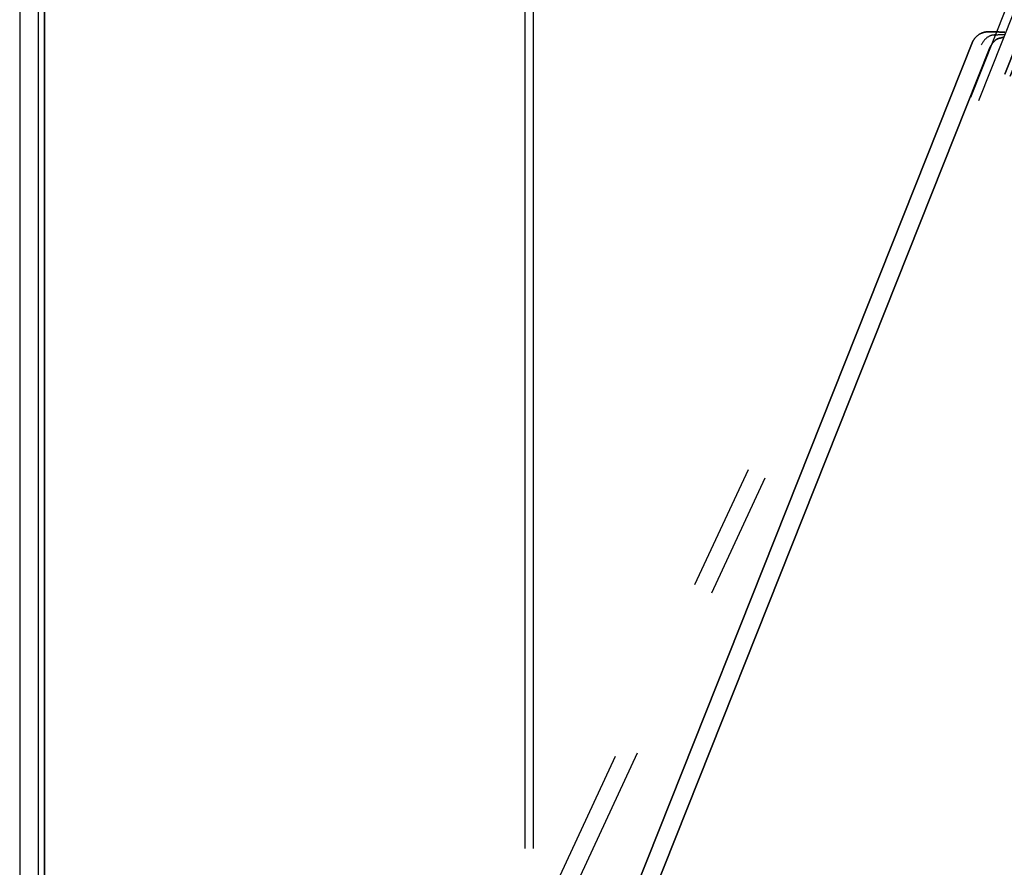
# Model space of a CAD drawing. Header units: millimetres. Extents: x -1690 to 192, y -898 to 54.
# Tile 46 of 256: x -1679 to -1601, y -801 to -734. Entities that reach past the tile are written whole.
import ezdxf

# ---------------------------------------------------------------- set-up
doc = ezdxf.new("R2010")
doc.units = ezdxf.units.MM
doc.header["$MEASUREMENT"] = 0
doc.layers.add('OVIDIO 186x93x72h', color=7, linetype='Continuous')

msp = doc.modelspace()

# ---------------------------------------------------------------- linework, layer by layer
at = {"layer": 'OVIDIO 186x93x72h'}
for points in [[(-1678.93964009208, -422.0917422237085), (-1678.93964009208, -871.7711674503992)], [(-1677.479766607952, -422.0917422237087), (-1677.479766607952, -871.7713160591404)], [(-1676.993142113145, -871.7711674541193), (-1676.993142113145, -422.0917422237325)], [(-1676.993142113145, -422.0917422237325), (-1676.993142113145, -871.7711674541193)], [(-1639.058389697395, -422.0917422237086), (-1639.058389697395, -799.1158170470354)], [(-1638.38756930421, -422.0917422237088), (-1638.38756930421, -799.1158170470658)]]:
    msp.add_lwpolyline(points, dxfattribs=at)
at = {"layer": 'OVIDIO 186x93x72h', "extrusion": (1, 0, 0)}
for points in [[(-871.3916359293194, 715.0847275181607), (-422.0917422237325, 715.0847275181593)], [(-422.0917422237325, 715.0847275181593), (-871.3916359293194, 715.0847275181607)], [(-422.0917422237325, 717.373581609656), (-871.7711674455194, 717.3735813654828)], [(-871.7711674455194, 717.3735813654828), (-422.0917422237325, 717.373581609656)]]:
    msp.add_lwpolyline(points, dxfattribs=at)
at = {"layer": 'OVIDIO 186x93x72h', "extrusion": (0.9999999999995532, -9.452204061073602e-07, 0)}
for points in [[(-871.3932212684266, 716.4263683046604), (-422.093327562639, 716.4272176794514)], [(-422.093327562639, 716.4272176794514), (-871.3932212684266, 716.4263683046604)]]:
    msp.add_lwpolyline(points, dxfattribs=at)
at = {"layer": 'OVIDIO 186x93x72h', "extrusion": (0.1089792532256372, 0.2028516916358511, 0.9731262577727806)}
for points in [[(1065.689741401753, 1523.748465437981), (1065.689741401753, 1684.404309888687)], [(1065.689741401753, 1684.404309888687), (1065.689741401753, 1523.748465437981)]]:
    msp.add_lwpolyline(points, dxfattribs=at)
at = {"layer": 'OVIDIO 186x93x72h', "extrusion": (0.1089792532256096, 0.2028516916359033, 0.9731262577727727)}
msp.add_lwpolyline([(1065.394271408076, 1684.40430988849), (1065.394271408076, 1523.748465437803)], dxfattribs=at)
at = {"layer": 'OVIDIO 186x93x72h', "extrusion": (0.1089792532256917, 0.2028516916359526, 0.9731262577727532)}
for points in [[(1065.098801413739, 1523.74846543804), (1065.098801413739, 1684.40430988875)], [(1065.098801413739, 1684.40430988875), (1065.098801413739, 1523.74846543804)]]:
    msp.add_lwpolyline(points, dxfattribs=at)
at = {"layer": 'OVIDIO 186x93x72h', "extrusion": (-0.04567751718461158, -0.1148807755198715, 0.9923285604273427)}
msp.add_lwpolyline([(-1217.019655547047, -1289.919846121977), (-1217.019655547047, -1181.005070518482)], dxfattribs=at)
at = {"layer": 'OVIDIO 186x93x72h', "extrusion": (0.1806448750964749, 0.9479354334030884, 0.2622705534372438)}
for points in [[(1436.455943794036, 921.4674810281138), (1435.574217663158, 922.680971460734)], [(1435.574217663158, 922.680971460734), (1436.455943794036, 921.4674810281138)]]:
    msp.add_lwpolyline(points, dxfattribs=at)
at = {"layer": 'OVIDIO 186x93x72h', "extrusion": (0.1806448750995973, 0.9479354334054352, 0.2622705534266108)}
msp.add_lwpolyline([(1436.455943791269, 921.4674810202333), (1435.574217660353, 922.680971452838)], dxfattribs=at)
at = {"layer": 'OVIDIO 186x93x72h', "extrusion": (-0.04567751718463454, -0.1148807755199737, 0.9923285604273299)}
msp.add_lwpolyline([(-1216.332229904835, -1289.919846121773), (-1216.332229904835, -1181.00406125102)], dxfattribs=at)
at = {"layer": 'OVIDIO 186x93x72h', "extrusion": (-0.04567751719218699, -0.1148807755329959, 0.9923285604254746)}
for points in [[(-1215.188166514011, -1180.35134181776), (-1215.188166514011, -1287.207194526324)], [(-1215.188166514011, -1287.207194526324), (-1215.188166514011, -1180.35134181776)]]:
    msp.add_lwpolyline(points, dxfattribs=at)
at = {"layer": 'OVIDIO 186x93x72h', "extrusion": (-0.04567751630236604, -0.1148807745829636, 0.9923285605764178)}
for points in [[(-1214.731533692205, -1180.35133819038), (-1214.731533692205, -1287.207190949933)], [(-1214.731533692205, -1287.207190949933), (-1214.731533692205, -1180.35133819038)]]:
    msp.add_lwpolyline(points, dxfattribs=at)
at = {"layer": 'OVIDIO 186x93x72h', "extrusion": (0.108988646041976, 0.2028662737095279, 0.9731221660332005)}
for points in [[(1064.680645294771, 1525.226959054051), (1064.680645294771, 1533.270675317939)], [(1064.680645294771, 1533.270675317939), (1064.680645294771, 1525.226959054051)]]:
    msp.add_lwpolyline(points, dxfattribs=at)
at = {"layer": 'OVIDIO 186x93x72h', "extrusion": (-0.276088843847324, 0.1226098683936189, 0.9532794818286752)}
for points in [[(1322.970116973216, -906.1674511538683), (1322.970116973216, -907.6674511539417)], [(1322.970116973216, -907.6674511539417), (1322.970116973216, -906.1674511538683)]]:
    msp.add_lwpolyline(points, dxfattribs=at)
at = {"layer": 'OVIDIO 186x93x72h', "extrusion": (0.3152635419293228, 0.9259244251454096, 0.2080212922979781)}
msp.add_lwpolyline([(1280.745959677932, 915.349056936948), (1279.463354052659, 916.1326719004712)], dxfattribs=at)
at = {"layer": 'OVIDIO 186x93x72h', "extrusion": (0.1089886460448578, 0.2028662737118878, 0.9731221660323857)}
msp.add_lwpolyline([(1063.967698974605, 1525.226959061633), (1063.967698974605, 1533.270675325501)], dxfattribs=at)
at = {"layer": 'OVIDIO 186x93x72h', "extrusion": (0.1089886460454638, 0.2028662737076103, 0.9731221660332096)}
for points in [[(1063.254752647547, 1533.270675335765), (1063.254752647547, 1525.226959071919)], [(1063.254752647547, 1525.226959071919), (1063.254752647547, 1533.270675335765)]]:
    msp.add_lwpolyline(points, dxfattribs=at)
at = {"layer": 'OVIDIO 186x93x72h', "extrusion": (-0.2760888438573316, 0.1226098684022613, 0.9532794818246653)}
msp.add_lwpolyline([(1326.872855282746, -906.1674511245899), (1326.872855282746, -907.6674511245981)], dxfattribs=at)
at = {"layer": 'OVIDIO 186x93x72h', "extrusion": (0.1089886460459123, 0.2028662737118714, 0.9731221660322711)}
msp.add_lwpolyline([(1066.478055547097, 1543.161740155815), (1066.478055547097, 1533.371740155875)], dxfattribs=at)
at = {"layer": 'OVIDIO 186x93x72h', "extrusion": (0.02146384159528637, 0.04629577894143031, 0.9986971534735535)}
msp.add_lwpolyline([(1147.476602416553, 1381.657796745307), (1147.476602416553, 1391.699537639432)], dxfattribs=at)
at = {"layer": 'OVIDIO 186x93x72h', "extrusion": (0.9840532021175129, 0.05870066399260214, 0.1679092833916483)}
msp.add_lwpolyline([(-643.3016155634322, 953.0346340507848), (-645.2401987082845, 947.5778759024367)], dxfattribs=at)
at = {"layer": 'OVIDIO 186x93x72h', "extrusion": (0.1089886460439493, 0.202866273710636, 0.9731221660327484)}
msp.add_lwpolyline([(1065.052162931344, 1533.371740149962), (1065.052162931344, 1543.161740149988)], dxfattribs=at)
at = {"layer": 'OVIDIO 186x93x72h', "extrusion": (0.02146384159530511, 0.04629577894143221, 0.998697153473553)}
msp.add_lwpolyline([(1145.990671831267, 1381.690259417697), (1145.990671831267, 1391.738727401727)], dxfattribs=at)
at = {"layer": 'OVIDIO 186x93x72h', "extrusion": (0.8712302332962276, -0.3869102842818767, 0.3020899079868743)}
msp.add_lwpolyline([(-1330.776358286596, 1001.382826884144), (-1330.775708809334, 1001.385435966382), (-1329.475705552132, 1007.025753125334)], dxfattribs=at)
at = {"layer": 'OVIDIO 186x93x72h', "extrusion": (-0.2760888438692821, 0.1226098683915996, 0.9532794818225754)}
msp.add_lwpolyline([(1330.775593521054, -907.6674511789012), (1330.775593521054, -906.1674511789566)], dxfattribs=at)
at = {"layer": 'OVIDIO 186x93x72h', "extrusion": (0.1089792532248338, 0.20285169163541, 0.9731262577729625)}
msp.add_lwpolyline([(1063.264021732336, 1533.258520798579), (1063.264021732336, 1543.250650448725)], dxfattribs=at)
at = {"layer": 'OVIDIO 186x93x72h', "extrusion": (0.1089792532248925, 0.2028516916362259, 0.9731262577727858)}
msp.add_lwpolyline([(1062.673081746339, 1543.250650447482), (1062.673081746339, 1533.258520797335)], dxfattribs=at)
at = {"layer": 'OVIDIO 186x93x72h', "extrusion": (0.1089792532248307, 0.2028516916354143, 0.9731262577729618)}
msp.add_lwpolyline([(1062.082141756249, 1543.250650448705), (1062.082141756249, 1533.258520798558)], dxfattribs=at)
at = {"layer": 'OVIDIO 186x93x72h', "extrusion": (0, 1, 0)}
for points in [[(1604.735169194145, 683.5396804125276), (1606.076809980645, 680.8563988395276)], [(1608.37771966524, 682.0068536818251), (1607.036078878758, 684.6901352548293)], [(1610.678629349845, 683.1573085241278), (1609.336988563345, 685.8405900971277)]]:
    msp.add_lwpolyline(points, dxfattribs=at)
at = {"layer": 'OVIDIO 186x93x72h', "extrusion": (0.9868237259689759, 0.05815167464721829, 0.1509878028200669)}
msp.add_lwpolyline([(-654.7093143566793, 924.5126428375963), (-652.6038948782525, 929.9072255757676)], dxfattribs=at)
at = {"layer": 'OVIDIO 186x93x72h', "extrusion": (0.9868242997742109, 0.05815143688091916, 0.1509841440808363)}
msp.add_lwpolyline([(-653.2605843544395, 930.1576542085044), (-655.3651300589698, 924.7654157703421)], dxfattribs=at)
at = {"layer": 'OVIDIO 186x93x72h', "extrusion": (0.1089886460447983, 0.2028662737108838, 0.9731221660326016)}
for points in [[(1064.680645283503, 1543.262804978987), (1064.680645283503, 1600.643931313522)], [(1064.680645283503, 1600.643931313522), (1064.680645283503, 1543.262804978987)]]:
    msp.add_lwpolyline(points, dxfattribs=at)
at = {"layer": 'OVIDIO 186x93x72h', "extrusion": (-0.2760888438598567, 0.1226098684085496, 0.953279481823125)}
msp.add_lwpolyline([(1340.471775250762, -906.1674510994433), (1340.471775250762, -907.6674510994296)], dxfattribs=at)
at = {"layer": 'OVIDIO 186x93x72h', "extrusion": (0.1089886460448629, 0.2028662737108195, 0.9731221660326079)}
msp.add_lwpolyline([(1063.967698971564, 1543.262804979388), (1063.967698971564, 1600.64393131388)], dxfattribs=at)
at = {"layer": 'OVIDIO 186x93x72h', "extrusion": (0.1089928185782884, 0.2028727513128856, 0.9731203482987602)}
for points in [[(1063.250980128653, 1600.64933044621), (1063.250980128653, 1543.268204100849)], [(1063.250980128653, 1543.268204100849), (1063.250980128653, 1600.64933044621)]]:
    msp.add_lwpolyline(points, dxfattribs=at)
at = {"layer": 'OVIDIO 186x93x72h', "extrusion": (0.9854662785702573, 0.05856419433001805, 0.1594567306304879)}
msp.add_lwpolyline([(-654.541802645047, 937.9054854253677), (-654.5426763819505, 937.9031410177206)], dxfattribs=at)
at = {"layer": 'OVIDIO 186x93x72h', "extrusion": (0.02146384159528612, 0.0462957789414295, 0.9986971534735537)}
msp.add_lwpolyline([(1147.476602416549, 1406.642640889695), (1147.476602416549, 1507.155676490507)], dxfattribs=at)
at = {"layer": 'OVIDIO 186x93x72h', "extrusion": (0.02146384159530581, 0.04629577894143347, 0.998697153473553)}
msp.add_lwpolyline([(1145.990671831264, 1405.678842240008), (1145.990671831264, 1506.981471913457)], dxfattribs=at)
at = {"layer": 'OVIDIO 186x93x72h', "extrusion": (0.2357022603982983, 0.2357022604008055, 0.9428090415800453)}
msp.add_lwpolyline([(537.2248401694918, 1860.592236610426), (537.2248401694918, 1756.051874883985)], dxfattribs=at)
at = {"layer": 'OVIDIO 186x93x72h', "extrusion": (-0.2760888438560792, 0.1226098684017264, 0.9532794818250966)}
msp.add_lwpolyline([(1368.312578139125, -906.1674511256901), (1368.312578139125, -907.6674511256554)], dxfattribs=at)
at = {"layer": 'OVIDIO 186x93x72h', "extrusion": (-0.04567751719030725, -0.1148807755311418, 0.9923285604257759)}
msp.add_lwpolyline([(-1200.249602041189, -1273.459888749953), (-1200.249602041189, -1218.269548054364)], dxfattribs=at)
at = {"layer": 'OVIDIO 186x93x72h', "extrusion": (-0.04567751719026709, -0.1148807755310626, 0.9923285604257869)}
msp.add_lwpolyline([(-1200.47794068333, -1273.243170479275), (-1200.47794068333, -1218.839034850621)], dxfattribs=at)
at = {"layer": 'OVIDIO 186x93x72h', "extrusion": (0.2357022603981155, 0.2357022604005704, 0.9428090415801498)}
msp.add_lwpolyline([(541.6834964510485, 1876.034078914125), (541.6834964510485, 1770.626092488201)], dxfattribs=at)
at = {"layer": 'OVIDIO 186x93x72h', "extrusion": (-0.2760888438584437, 0.122609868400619, 0.9532794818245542)}
msp.add_lwpolyline([(1373.312848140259, -904.6674511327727), (1373.312848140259, -877.1209689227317)], dxfattribs=at)
at = {"layer": 'OVIDIO 186x93x72h', "extrusion": (-0.2760888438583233, 0.1226098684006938, 0.9532794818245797)}
msp.add_lwpolyline([(1373.217906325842, -904.6674509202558), (1373.217906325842, -877.640629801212)], dxfattribs=at)
at = {"layer": 'OVIDIO 186x93x72h', "extrusion": (0.3666393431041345, 0.9221125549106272, 0.1236285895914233)}
msp.add_lwpolyline([(1214.731528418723, 829.131158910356), (1214.80235196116, 829.1094839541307), (1214.873881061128, 829.0895129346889), (1214.946054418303, 829.0712774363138), (1215.018808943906, 829.0548061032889), (1215.092079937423, 829.0401245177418), (1215.165801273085, 829.0272550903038), (1215.239905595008, 829.0162169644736), (1215.314324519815, 829.0070259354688), (1215.388988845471, 828.999694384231), (1215.463828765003, 828.9942312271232), (1215.538774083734, 828.9906418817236), (1215.613754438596, 828.9889282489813), (1215.688699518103, 828.9890887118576), (1215.763539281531, 828.9911181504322), (1215.838204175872, 828.995007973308), (1215.912625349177, 829.0007461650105), (1215.986734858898, 829.0083173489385), (1216.060465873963, 829.0177028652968), (1216.133752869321, 829.0288808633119), (1216.206531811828, 829.0418264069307), (1216.278740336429, 829.0565115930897), (1216.350317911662, 829.0729056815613), (1216.42120599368, 829.090975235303), (1216.491348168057, 829.1106842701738), (1216.560690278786, 829.1319944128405), (1216.629180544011, 829.1548650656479), (1216.696769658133, 829.1792535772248), (1216.763410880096, 829.2051154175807), (1216.829060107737, 829.2324043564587), (1216.893675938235, 829.2610726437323), (1216.957219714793, 829.2910711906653), (1217.019655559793, 829.3223497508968), (1217.081346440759, 829.3550730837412), (1217.142637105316, 829.38944133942), (1217.203465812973, 829.4254544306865), (1217.263770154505, 829.4631093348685), (1217.323487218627, 829.5024000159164), (1217.382553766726, 829.5433173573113), (1217.440906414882, 829.5858491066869), (1217.498481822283, 829.6299798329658), (1217.555216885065, 829.6756908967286), (1217.611048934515, 829.7229604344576), (1217.665915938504, 829.7717633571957), (1217.719756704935, 829.8220713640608), (1217.772511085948, 829.8738529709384), (1217.824120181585, 829.927073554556), (1217.874526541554, 829.9816954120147), (1217.923674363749, 830.037677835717), (1217.971509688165, 830.0949772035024), (1218.017980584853, 830.1535470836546), (1218.06303733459, 830.21333835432), (1218.106632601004, 830.2742993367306), (1218.148721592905, 830.3363759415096), (1218.189262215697, 830.3995118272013), (1218.2282152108, 830.4636485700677), (1218.265544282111, 830.5287258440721), (1218.301216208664, 830.5946816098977), (1218.335200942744, 830.6614523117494), (1218.367471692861, 830.7289730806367), (1218.398004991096, 830.7971779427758), (1218.426780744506, 830.8660000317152), (1218.45378227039, 830.9353718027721), (1218.478996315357, 831.0052252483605), (1218.502413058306, 831.0754921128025)], dxfattribs=at)
at = {"layer": 'OVIDIO 186x93x72h', "extrusion": (0.3666393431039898, 0.9221125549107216, 0.1236285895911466)}
msp.add_lwpolyline([(1215.188166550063, 830.5599631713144), (1215.224651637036, 830.5488120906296), (1215.261438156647, 830.5385846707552), (1215.298490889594, 830.5292926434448), (1215.335774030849, 830.5209459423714), (1215.373251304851, 830.5135526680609), (1215.410886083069, 830.507119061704), (1215.44864150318, 830.5016494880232), (1215.486480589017, 830.4971464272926), (1215.524366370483, 830.4936104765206), (1215.56226200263, 830.491040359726), (1215.600130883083, 830.4894329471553), (1215.637936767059, 830.4887832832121), (1215.675643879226, 830.4890846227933), (1215.713217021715, 830.4903284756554), (1215.750621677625, 830.4925046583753), (1215.787824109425, 830.4956013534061), (1215.824791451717, 830.49960517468), (1215.861491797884, 830.5045012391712), (1215.897894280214, 830.5102732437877), (1215.933969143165, 830.5169035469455), (1215.969687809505, 830.5243732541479), (1216.005022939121, 830.5326623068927), (1216.039948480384, 830.5417495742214), (1216.074439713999, 830.5516129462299), (1216.108473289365, 830.5622294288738), (1216.142027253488, 830.5735752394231), (1216.175081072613, 830.5856259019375), (1216.207615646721, 830.5983563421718), (1216.23961331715, 830.6117409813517), (1216.271057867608, 830.6257538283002), (1216.301934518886, 830.6403685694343), (1216.332229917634, 830.6555586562), (1216.362174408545, 830.671429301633), (1216.391987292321, 830.6881071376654), (1216.421639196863, 830.7055966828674), (1216.451100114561, 830.7239011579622), (1216.480339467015, 830.743022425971), (1216.509326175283, 830.7629609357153), (1216.538028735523, 830.7837156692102), (1216.566415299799, 830.8052840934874), (1216.594453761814, 830.8276621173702), (1216.622111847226, 830.8508440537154), (1216.649357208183, 830.8748225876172), (1216.676157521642, 830.8995887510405), (1216.702480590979, 830.9251319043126), (1216.728294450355, 830.9514397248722), (1216.753567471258, 830.9784982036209), (1216.778268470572, 831.006291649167), (1216.802366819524, 831.0348027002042), (1216.825832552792, 831.064012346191), (1216.848636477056, 831.0938999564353), (1216.870750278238, 831.1244433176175), (1216.892146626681, 831.1556186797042), (1216.912799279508, 831.1874008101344), (1216.932683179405, 831.2197630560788), (1216.951774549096, 831.2526774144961), (1216.9700509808, 831.2861146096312), (1216.987491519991, 831.3200441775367), (1217.004076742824, 831.3544345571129), (1217.019788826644, 831.3892531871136), (1217.034611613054, 831.4244666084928), (1217.048530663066, 831.4600405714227), (1217.061533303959, 831.4959401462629), (1217.073608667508, 831.532129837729)], dxfattribs=at)
at = {"layer": 'OVIDIO 186x93x72h', "extrusion": (0.1089886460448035, 0.2028662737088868, 0.9731221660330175)}
msp.add_lwpolyline([(1066.478055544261, 1610.314996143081), (1066.478055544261, 1600.744996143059)], dxfattribs=at)
at = {"layer": 'OVIDIO 186x93x72h', "extrusion": (0.9840532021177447, 0.05870066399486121, 0.1679092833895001)}
msp.add_lwpolyline([(-699.1066406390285, 974.1079058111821), (-701.0452237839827, 968.651147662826)], dxfattribs=at)
at = {"layer": 'OVIDIO 186x93x72h', "extrusion": (0.1089886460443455, 0.202866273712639, 0.9731221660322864)}
msp.add_lwpolyline([(1065.052162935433, 1600.744996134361), (1065.052162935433, 1610.314996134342)], dxfattribs=at)
at = {"layer": 'OVIDIO 186x93x72h', "extrusion": (0.984053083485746, 0.05870066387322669, 0.1679099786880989)}
msp.add_lwpolyline([(-701.7021978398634, 968.8861436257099), (-699.7637810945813, 974.3424553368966)], dxfattribs=at)
at = {"layer": 'OVIDIO 186x93x72h', "extrusion": (-0.276367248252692, 0.1227068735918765, 0.9531863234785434)}
msp.add_lwpolyline([(1396.058979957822, -907.4608554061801), (1396.058979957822, -905.9608553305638)], dxfattribs=at)
at = {"layer": 'OVIDIO 186x93x72h', "extrusion": (0.1089792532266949, 0.2028516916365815, 0.9731262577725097)}
msp.add_lwpolyline([(1062.673081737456, 1610.403906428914), (1062.673081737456, 1600.631776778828)], dxfattribs=at)
at = {"layer": 'OVIDIO 186x93x72h', "extrusion": (0.1089792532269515, 0.2028516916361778, 0.9731262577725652)}
msp.add_lwpolyline([(1062.082141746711, 1610.403906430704), (1062.082141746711, 1600.631776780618)], dxfattribs=at)
at = {"layer": 'OVIDIO 186x93x72h', "extrusion": (-4.823260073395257e-05, 0.9999999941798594, -9.650853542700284e-05)}
msp.add_lwpolyline([(1635.802158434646, 698.9766074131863), (1637.143637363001, 696.2924443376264)], dxfattribs=at)
at = {"layer": 'OVIDIO 186x93x72h'}
for points in [[(-1603.678685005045, -735.3752649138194, 678.5483936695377), (-1603.659038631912, -735.3435376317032, 678.5326042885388), (-1603.638929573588, -735.3120971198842, 678.5156573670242), (-1603.618325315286, -735.2809542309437, 678.4975552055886), (-1603.597193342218, -735.2501198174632, 678.4783001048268), (-1603.575501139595, -735.219604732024, 678.4578943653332), (-1603.553216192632, -735.1894198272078, 678.4363402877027), (-1603.530305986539, -735.1595759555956, 678.41364017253), (-1603.506738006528, -735.1300839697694, 678.3897963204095), (-1603.48248007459, -735.1009609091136, 678.3648128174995), (-1603.457501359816, -735.0722485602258, 678.3387008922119), (-1603.431771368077, -735.0439948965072, 678.3114735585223), (-1603.405259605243, -735.016247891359, 678.2831438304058), (-1603.377935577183, -734.9890555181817, 678.2537247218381), (-1603.349768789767, -734.9624657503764, 678.2232292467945), (-1603.320728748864, -734.9365265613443, 678.1916704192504), (-1603.290784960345, -734.911285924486, 678.159061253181), (-1603.259909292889, -734.8867938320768, 678.1254226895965), (-1603.228083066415, -734.8631083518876, 678.0908073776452), (-1603.195289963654, -734.8402895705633, 678.0552758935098), (-1603.161513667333, -734.8183975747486, 678.018888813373), (-1603.126737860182, -734.7974924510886, 677.9817067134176), (-1603.090946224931, -734.7776342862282, 677.9437901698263), (-1603.054122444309, -734.7588831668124, 677.905199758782), (-1603.016250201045, -734.7412991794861, 677.8659960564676), (-1602.977327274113, -734.7249362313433, 677.8262504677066), (-1602.937407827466, -734.7098235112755, 677.7860777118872), (-1602.896560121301, -734.695984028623, 677.7456033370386), (-1602.854852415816, -734.6834407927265, 677.7049528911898), (-1602.812352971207, -734.6722168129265, 677.6642519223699), (-1602.769130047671, -734.6623350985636, 677.6236259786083), (-1602.725251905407, -734.6538186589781, 677.5832006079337), (-1602.680786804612, -734.646690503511, 677.5431013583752), (-1602.635787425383, -734.6409690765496, 677.5034335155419), (-1602.590244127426, -734.6366545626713, 677.4642213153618), (-1602.544131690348, -734.6337425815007, 677.4254687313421), (-1602.497424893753, -734.6322287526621, 677.3871797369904), (-1602.45009851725, -734.6321086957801, 677.3493583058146), (-1602.402127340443, -734.6333780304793, 677.3120084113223), (-1602.353486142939, -734.6360323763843, 677.2751340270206), (-1602.304149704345, -734.6400673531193, 677.2387391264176)], [(-1602.304149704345, -734.6400673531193, 677.2387391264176), (-1602.353486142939, -734.6360323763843, 677.2751340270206), (-1602.402127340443, -734.6333780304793, 677.3120084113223), (-1602.45009851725, -734.6321086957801, 677.3493583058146), (-1602.497424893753, -734.6322287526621, 677.3871797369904), (-1602.544131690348, -734.6337425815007, 677.4254687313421), (-1602.590244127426, -734.6366545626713, 677.4642213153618), (-1602.635787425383, -734.6409690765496, 677.5034335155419), (-1602.680786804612, -734.6466905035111, 677.5431013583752), (-1602.725251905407, -734.6538186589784, 677.5832006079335), (-1602.769130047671, -734.6623350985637, 677.6236259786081), (-1602.812352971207, -734.6722168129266, 677.6642519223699), (-1602.854852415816, -734.6834407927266, 677.7049528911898), (-1602.896560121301, -734.6959840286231, 677.7456033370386), (-1602.937407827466, -734.7098235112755, 677.7860777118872), (-1602.977327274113, -734.7249362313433, 677.8262504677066), (-1603.016250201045, -734.7412991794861, 677.8659960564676), (-1603.054122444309, -734.7588831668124, 677.905199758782), (-1603.090946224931, -734.7776342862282, 677.9437901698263), (-1603.126737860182, -734.7974924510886, 677.9817067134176), (-1603.161513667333, -734.8183975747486, 678.018888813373), (-1603.195289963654, -734.8402895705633, 678.0552758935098), (-1603.228083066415, -734.8631083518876, 678.0908073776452), (-1603.259909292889, -734.8867938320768, 678.1254226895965), (-1603.290784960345, -734.911285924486, 678.1590612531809), (-1603.320728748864, -734.9365265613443, 678.1916704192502), (-1603.349768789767, -734.9624657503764, 678.2232292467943), (-1603.377935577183, -734.9890555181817, 678.2537247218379), (-1603.405259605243, -735.016247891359, 678.2831438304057), (-1603.431771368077, -735.0439948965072, 678.3114735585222), (-1603.457501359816, -735.0722485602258, 678.3387008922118), (-1603.48248007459, -735.1009609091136, 678.3648128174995), (-1603.506738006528, -735.1300839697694, 678.3897963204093), (-1603.530305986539, -735.1595759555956, 678.41364017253), (-1603.553216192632, -735.1894198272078, 678.4363402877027), (-1603.575501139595, -735.219604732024, 678.4578943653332), (-1603.597193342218, -735.2501198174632, 678.4783001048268), (-1603.618325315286, -735.2809542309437, 678.4975552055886), (-1603.638929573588, -735.3120971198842, 678.5156573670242), (-1603.659038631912, -735.3435376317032, 678.5326042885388), (-1603.678685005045, -735.3752649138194, 678.5483936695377)], [(-1602.304149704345, -734.6400673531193, 677.2387391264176), (-1602.251417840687, -734.6380674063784, 677.2040306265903), (-1602.198034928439, -734.6364525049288, 677.1703054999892), (-1602.144021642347, -734.6352167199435, 677.1375758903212), (-1602.089398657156, -734.6343541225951, 677.1058539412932), (-1602.034186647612, -734.6338587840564, 677.0751517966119), (-1601.978406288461, -734.6337247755, 677.0454815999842), (-1601.922078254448, -734.6339461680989, 677.0168554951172), (-1601.865223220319, -734.6345170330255, 676.9892856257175), (-1601.807861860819, -734.6354314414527, 676.9627841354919), (-1601.750014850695, -734.6366834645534, 676.9373631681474), (-1601.691702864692, -734.6382671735, 676.9130348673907), (-1601.632946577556, -734.6401766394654, 676.889811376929), (-1601.573766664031, -734.6424059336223, 676.8677048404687), (-1601.514183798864, -734.6449491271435, 676.8467274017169), (-1601.454218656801, -734.6478002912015, 676.8268912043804), (-1601.393891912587, -734.6509534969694, 676.8082083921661), (-1601.333224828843, -734.6544022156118, 676.7906898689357), (-1601.272241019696, -734.6581375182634, 676.7743415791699), (-1601.210964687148, -734.6621498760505, 676.7591682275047), (-1601.149420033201, -734.6664297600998, 676.7451745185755)], [(-1601.149420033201, -734.6664297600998, 676.7451745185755), (-1601.210964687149, -734.6621498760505, 676.7591682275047), (-1601.272241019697, -734.6581375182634, 676.7743415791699), (-1601.333224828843, -734.6544022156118, 676.7906898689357), (-1601.393891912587, -734.6509534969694, 676.8082083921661), (-1601.454218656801, -734.6478002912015, 676.8268912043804), (-1601.514183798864, -734.6449491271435, 676.8467274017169), (-1601.573766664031, -734.6424059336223, 676.8677048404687), (-1601.632946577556, -734.6401766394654, 676.889811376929), (-1601.691702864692, -734.6382671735, 676.9130348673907), (-1601.750014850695, -734.6366834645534, 676.9373631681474), (-1601.807861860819, -734.6354314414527, 676.9627841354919), (-1601.865223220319, -734.6345170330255, 676.9892856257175), (-1601.922078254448, -734.6339461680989, 677.0168554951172), (-1601.978406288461, -734.6337247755, 677.0454815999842), (-1602.034186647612, -734.6338587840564, 677.0751517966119), (-1602.089398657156, -734.6343541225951, 677.1058539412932), (-1602.144021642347, -734.6352167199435, 677.1375758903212), (-1602.198034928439, -734.6364525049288, 677.1703054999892), (-1602.251417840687, -734.6380674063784, 677.2040306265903), (-1602.304149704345, -734.6400673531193, 677.2387391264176)], [(-1643.454420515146, -835.4128243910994, 665.1362539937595), (-1643.179441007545, -834.7212399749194, 665.2289754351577), (-1603.678685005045, -735.3752649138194, 678.5483936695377)], [(-1603.678685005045, -735.3752649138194, 678.5483936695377), (-1643.179441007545, -834.7212399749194, 665.2289754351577), (-1643.454420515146, -835.4128243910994, 665.1362539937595)], [(-1601.901217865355, -734.8787077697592, 677.82373859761), (-1601.924564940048, -734.8781136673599, 677.8403027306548), (-1601.94774428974, -734.8780243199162, 677.8570197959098), (-1601.970754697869, -734.8784353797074, 677.8738794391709), (-1601.993594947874, -734.8793424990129, 677.8908713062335), (-1602.016263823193, -734.8807413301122, 677.9079850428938), (-1602.038760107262, -734.8826275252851, 677.925210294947), (-1602.061082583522, -734.884996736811, 677.9425367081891), (-1602.08323003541, -734.8878446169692, 677.9599539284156), (-1602.105201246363, -734.8911668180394, 677.9774516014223), (-1602.12699499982, -734.8949589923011, 677.9950193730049), (-1602.14861007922, -734.8992167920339, 678.012646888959), (-1602.170045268, -734.9039358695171, 678.0303237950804), (-1602.212371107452, -734.914740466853, 678.0657843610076), (-1602.253962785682, -734.9273380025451, 678.1013182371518), (-1602.294810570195, -734.9416936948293, 678.1368425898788), (-1602.334904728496, -734.9577727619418, 678.1722745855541), (-1602.374235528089, -734.9755404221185, 678.207531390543), (-1602.412793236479, -734.9949618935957, 678.2425301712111), (-1602.450568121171, -735.0160023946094, 678.277188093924), (-1602.48755044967, -735.0386271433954, 678.3114223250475), (-1602.52373048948, -735.0628013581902, 678.3451500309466), (-1602.559098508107, -735.0884902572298, 678.378288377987), (-1602.593649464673, -735.1156561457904, 678.4107579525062), (-1602.627397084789, -735.144249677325, 678.4424930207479), (-1602.660359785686, -735.1742185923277, 678.4734312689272), (-1602.692555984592, -735.2055106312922, 678.5035103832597), (-1602.724004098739, -735.2380735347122, 678.5326680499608), (-1602.754722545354, -735.2718550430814, 678.5608419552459), (-1602.784729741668, -735.3068028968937, 678.5879697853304), (-1602.814044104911, -735.3428648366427, 678.6139892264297), (-1602.842684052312, -735.3799886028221, 678.6388379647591), (-1602.8706680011, -735.4181219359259, 678.6624536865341), (-1602.898014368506, -735.4572125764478, 678.6847740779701), (-1602.924741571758, -735.4972082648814, 678.7057368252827), (-1602.950868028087, -735.5380567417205, 678.725279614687), (-1602.976412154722, -735.5797057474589, 678.7433401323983), (-1603.001392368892, -735.6221030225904, 678.7598560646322), (-1603.013676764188, -735.6435659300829, 678.7675153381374), (-1603.025827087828, -735.6651963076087, 678.7747650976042)], [(-1602.371839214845, -735.9556295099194, 679.0015283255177), (-1602.351132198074, -735.9150439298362, 678.9940037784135), (-1602.330404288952, -735.875506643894, 678.9855533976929), (-1602.309646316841, -735.8370112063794, 678.9762336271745), (-1602.288849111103, -735.7995511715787, 678.9661009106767), (-1602.268003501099, -735.7631200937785, 678.9552116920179), (-1602.247100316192, -735.727711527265, 678.9436224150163), (-1602.226130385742, -735.6933190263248, 678.9313895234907), (-1602.205084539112, -735.6599361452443, 678.9185694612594), (-1602.183955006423, -735.6275576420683, 678.9052158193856), (-1602.162739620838, -735.596183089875, 678.8913707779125), (-1602.141437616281, -735.565813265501, 678.8770736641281), (-1602.120048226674, -735.5364489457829, 678.8623638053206), (-1602.098570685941, -735.5080909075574, 678.8472805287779), (-1602.077004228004, -735.4807399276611, 678.8318631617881), (-1602.055348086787, -735.4543967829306, 678.8161510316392), (-1602.033601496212, -735.4290622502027, 678.8001834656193), (-1602.011764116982, -735.4047365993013, 678.7839975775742), (-1601.989837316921, -735.3814180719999, 678.7676216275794), (-1601.96782289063, -735.3591044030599, 678.751081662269), (-1601.945722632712, -735.3377933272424, 678.7344037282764), (-1601.923538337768, -735.3174825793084, 678.7176138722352), (-1601.901271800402, -735.2981698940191, 678.700738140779), (-1601.878924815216, -735.2798530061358, 678.6838025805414), (-1601.856499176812, -735.2625296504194, 678.666833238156), (-1601.833999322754, -735.2461976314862, 678.6498560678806), (-1601.811440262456, -735.2308550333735, 678.6328966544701), (-1601.788839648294, -735.2165000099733, 678.6159804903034), (-1601.766215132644, -735.2031307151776, 678.5991330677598), (-1601.743584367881, -735.190745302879, 678.582379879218), (-1601.72096500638, -735.1793419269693, 678.5657464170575), (-1601.698374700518, -735.168918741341, 678.5492581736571), (-1601.67583110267, -735.159473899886, 678.532940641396), (-1601.653348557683, -735.1510033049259, 678.5168156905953), (-1601.630928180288, -735.1434938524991, 678.5008907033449), (-1601.608567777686, -735.136930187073, 678.4851694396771), (-1601.586265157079, -735.1312969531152, 678.4696556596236), (-1601.56401812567, -735.1265787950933, 678.4543531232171), (-1601.54182449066, -735.122760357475, 678.4392655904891), (-1601.519682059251, -735.1198262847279, 678.424396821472), (-1601.497588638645, -735.1177612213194, 678.4097505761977)], [(-1601.497588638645, -735.1177612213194, 678.4097505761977), (-1601.519682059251, -735.1198262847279, 678.424396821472), (-1601.54182449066, -735.122760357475, 678.4392655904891), (-1601.56401812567, -735.1265787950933, 678.4543531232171), (-1601.586265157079, -735.1312969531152, 678.4696556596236), (-1601.608567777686, -735.136930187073, 678.4851694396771), (-1601.630928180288, -735.1434938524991, 678.5008907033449), (-1601.653348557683, -735.1510033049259, 678.5168156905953), (-1601.67583110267, -735.159473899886, 678.532940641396), (-1601.698374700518, -735.168918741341, 678.5492581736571), (-1601.72096500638, -735.1793419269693, 678.5657464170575), (-1601.743584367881, -735.190745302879, 678.582379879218), (-1601.766215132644, -735.2031307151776, 678.5991330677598), (-1601.788839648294, -735.2165000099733, 678.6159804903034), (-1601.811440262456, -735.2308550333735, 678.6328966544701), (-1601.833999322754, -735.2461976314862, 678.6498560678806), (-1601.856499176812, -735.2625296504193, 678.666833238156), (-1601.878924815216, -735.2798530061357, 678.6838025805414), (-1601.901271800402, -735.2981698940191, 678.7007381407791), (-1601.923538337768, -735.3174825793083, 678.7176138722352), (-1601.945722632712, -735.3377933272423, 678.7344037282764), (-1601.96782289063, -735.3591044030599, 678.751081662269), (-1601.989837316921, -735.3814180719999, 678.7676216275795), (-1602.011764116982, -735.4047365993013, 678.7839975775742), (-1602.033601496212, -735.4290622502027, 678.8001834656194), (-1602.055348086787, -735.4543967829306, 678.8161510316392), (-1602.077004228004, -735.4807399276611, 678.8318631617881), (-1602.098570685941, -735.5080909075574, 678.8472805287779), (-1602.120048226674, -735.5364489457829, 678.8623638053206), (-1602.141437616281, -735.5658132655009, 678.8770736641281), (-1602.162739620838, -735.5961830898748, 678.8913707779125), (-1602.183955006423, -735.6275576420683, 678.9052158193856), (-1602.205084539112, -735.6599361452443, 678.9185694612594), (-1602.226130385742, -735.6933190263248, 678.9313895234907), (-1602.247100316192, -735.727711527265, 678.9436224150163), (-1602.268003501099, -735.7631200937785, 678.9552116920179), (-1602.288849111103, -735.7995511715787, 678.9661009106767), (-1602.309646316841, -735.8370112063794, 678.9762336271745), (-1602.330404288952, -735.875506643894, 678.9855533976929), (-1602.351132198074, -735.9150439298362, 678.9940037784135), (-1602.371839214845, -735.9556295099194, 679.0015283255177)], [(-1601.902550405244, -734.8779185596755, 677.8218039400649), (-1601.840582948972, -734.8699713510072, 677.7837930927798), (-1601.777514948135, -734.8627027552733, 677.7475800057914), (-1601.713403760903, -734.8560914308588, 677.7131756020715), (-1601.64830674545, -734.8501160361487, 677.680590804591), (-1601.582281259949, -734.8447552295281, 677.6498365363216), (-1601.515384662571, -734.8399876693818, 677.6209237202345), (-1601.447674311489, -734.8357920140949, 677.593863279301), (-1601.379207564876, -734.8321469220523, 677.5686661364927), (-1601.310041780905, -734.829031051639, 677.5453432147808), (-1601.240234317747, -734.8264230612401, 677.5239054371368), (-1601.169842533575, -734.8243016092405, 677.5043637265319)], [(-1601.497588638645, -735.1177612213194, 678.4097505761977), (-1601.468126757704, -735.108975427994, 678.3934397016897), (-1601.438339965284, -735.1003802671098, 678.377621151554), (-1601.408238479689, -735.0919729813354, 678.3623009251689), (-1601.377832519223, -735.0837508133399, 678.3474850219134), (-1601.347132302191, -735.0757110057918, 678.3331794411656), (-1601.316148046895, -735.06785080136, 678.3193901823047), (-1601.284889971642, -735.0601674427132, 678.3061232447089), (-1601.253368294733, -735.0526581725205, 678.293384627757), (-1601.221593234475, -735.0453202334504, 678.2811803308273), (-1601.18957500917, -735.038150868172, 678.2695163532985)], [(-1601.18957500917, -735.038150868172, 678.2695163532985), (-1601.221593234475, -735.0453202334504, 678.2811803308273), (-1601.253368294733, -735.0526581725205, 678.293384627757), (-1601.284889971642, -735.0601674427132, 678.3061232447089), (-1601.316148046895, -735.06785080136, 678.3193901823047), (-1601.347132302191, -735.0757110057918, 678.3331794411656), (-1601.377832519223, -735.0837508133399, 678.3474850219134), (-1601.408238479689, -735.0919729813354, 678.3623009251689), (-1601.438339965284, -735.1003802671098, 678.377621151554), (-1601.468126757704, -735.108975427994, 678.3934397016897), (-1601.497588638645, -735.1177612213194, 678.4097505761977)], [(-1642.14757472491, -835.9931889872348, 665.58938864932), (-1641.872595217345, -835.3016045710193, 665.6821100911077), (-1602.371839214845, -735.9556295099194, 679.0015283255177)], [(-1602.371839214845, -735.9556295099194, 679.0015283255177), (-1641.872595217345, -835.3016045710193, 665.6821100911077), (-1642.14757472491, -835.9931889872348, 665.58938864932)]]:
    msp.add_polyline3d(points, dxfattribs=at)

doc.saveas('drawing.dxf')
